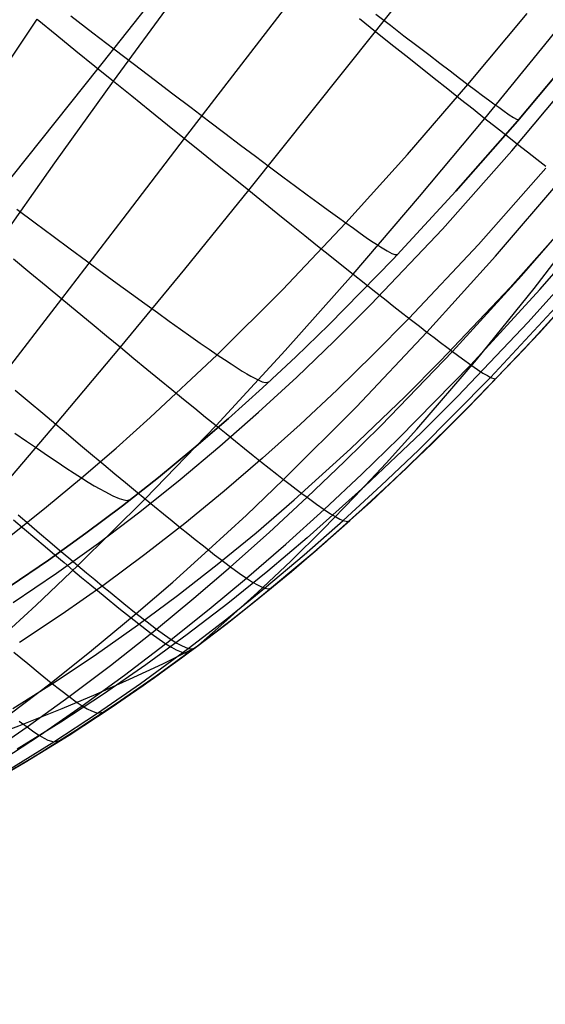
# Model space of a CAD drawing. Header units: millimetres. Extents: x -58 to 58, y -58 to 57.
# Tile 23 of 102: x -43 to -33, y 5 to 24. Entities that reach past the tile are written whole.
import ezdxf

# ---------------------------------------------------------------- set-up
doc = ezdxf.new("R2010")
doc.units = ezdxf.units.MM
doc.header["$MEASUREMENT"] = 0
doc.layers.add('Predefinito', color=5, linetype='Continuous')

msp = doc.modelspace()

# ---------------------------------------------------------------- linework, layer by layer
at = {"layer": 'Predefinito', "extrusion": (3.47394e-06, 6.55532e-06, 1)}
msp.add_lwpolyline([(-40.058, 12.07), (-39.511, 12.544), (-38.868, 13.127), (-38.236, 13.724), (-37.616, 14.335), (-37.008, 14.96), (-36.412, 15.597), (-35.826, 16.246), (-34.685, 17.574), (-33.583, 18.938), (-32.512, 20.332), (-31.468, 21.749), (-30.451, 23.189), (-29.462, 24.65), (-28.506, 26.136), (-27.59, 27.651), (-26.719, 29.196), (-25.898, 30.771), (-25.508, 31.571), (-25.133, 32.379), (-24.772, 33.195), (-24.427, 34.019), (-24.097, 34.85), (-23.784, 35.689), (-23.488, 36.534), (-23.21, 37.386), (-22.948, 38.244), (-22.704, 39.109), (-22.478, 39.979), (-22.27, 40.855), (-22.08, 41.736), (-21.908, 42.622), (-21.754, 43.512), (-21.618, 44.405), (-21.5, 45.301), (-21.4, 46.2), (-21.317, 47.1), (-21.251, 48.002), (-21.202, 48.906), (-21.17, 49.812), (-21.154, 50.72), (-21.155, 51.629), (-21.201, 53.448)], dxfattribs=at)
at = {"layer": 'Predefinito'}
for points in [[(-43.595, 13.247), (-42.864, 13.743), (-42.148, 14.256), (-41.447, 14.783), (-40.76, 15.325), (-40.086, 15.882), (-39.424, 16.452), (-38.774, 17.036), (-38.135, 17.632), (-37.507, 18.241), (-36.276, 19.495), (-35.078, 20.793), (-33.904, 22.133), (-32.75, 23.51)], [(-32.75, 23.51), (-33.904, 22.133), (-35.078, 20.793), (-36.276, 19.495), (-37.507, 18.241), (-38.135, 17.632), (-38.774, 17.036), (-39.424, 16.452), (-40.086, 15.882), (-40.76, 15.325), (-41.447, 14.783), (-42.148, 14.256), (-42.864, 13.743), (-43.595, 13.247)], [(-32.75, 23.51), (-33.904, 22.133), (-35.078, 20.793), (-36.276, 19.495), (-37.507, 18.241), (-38.135, 17.632), (-38.774, 17.036), (-39.424, 16.452), (-40.086, 15.882), (-40.76, 15.325), (-41.447, 14.783), (-42.148, 14.256), (-42.864, 13.743), (-43.595, 13.247)], [(-33.359, 21.233), (-34.649, 19.777), (-35.977, 18.363), (-36.658, 17.674), (-37.351, 16.999), (-38.056, 16.337), (-38.776, 15.691), (-39.509, 15.06), (-40.258, 14.446), (-41.022, 13.849), (-41.803, 13.27), (-42.601, 12.71), (-43.417, 12.17)], [(-43.544, 10.909), (-42.737, 11.418), (-41.944, 11.948), (-41.163, 12.498), (-40.396, 13.069), (-39.641, 13.659), (-38.898, 14.267), (-38.167, 14.894), (-37.092, 15.868), (-36.047, 16.872), (-35.368, 17.556), (-34.046, 18.954), (-32.769, 20.387)], [(-44.145, 9.395), (-43.346, 9.86), (-42.565, 10.341), (-41.801, 10.837), (-41.054, 11.348), (-40.324, 11.874), (-39.609, 12.412), (-38.909, 12.964), (-38.223, 13.528), (-37.552, 14.104), (-36.893, 14.691), (-36.248, 15.288), (-34.991, 16.513), (-33.776, 17.774), (-32.597, 19.067)]]:
    msp.add_lwpolyline(points, dxfattribs=at)
at = {"layer": 'Predefinito', "extrusion": (0.654919, 0.755699, 0)}
msp.add_lwpolyline([(39.115, 320), (39.137, 320), (39.16, 319.999), (39.182, 319.998), (39.205, 319.996), (39.228, 319.994), (39.251, 319.991), (39.274, 319.987), (39.297, 319.983), (39.32, 319.979), (39.344, 319.974), (39.367, 319.968), (39.39, 319.961), (39.414, 319.954), (39.437, 319.947), (39.46, 319.939), (39.483, 319.93), (39.506, 319.92), (39.529, 319.91), (39.552, 319.9), (39.574, 319.888), (39.597, 319.876), (39.619, 319.864), (39.641, 319.851), (39.662, 319.837), (39.684, 319.823), (39.705, 319.808), (39.725, 319.792), (39.745, 319.776), (39.765, 319.76), (39.785, 319.743), (39.804, 319.725), (39.822, 319.707), (39.84, 319.689), (39.858, 319.67), (39.875, 319.65), (39.892, 319.63), (39.908, 319.61), (39.923, 319.589), (39.938, 319.568), (39.952, 319.547), (39.966, 319.526), (39.979, 319.504), (39.992, 319.482), (40.003, 319.459), (40.015, 319.437), (40.025, 319.414), (40.036, 319.391), (40.045, 319.368), (40.054, 319.345), (40.062, 319.322), (40.07, 319.298), (40.077, 319.275), (40.083, 319.252), (40.089, 319.229), (40.094, 319.205), (40.098, 319.182), (40.102, 319.159), (40.106, 319.136), (40.109, 319.113), (40.111, 319.09), (40.113, 319.067), (40.114, 319.045), (40.115, 319.022), (40.115, 319)], dxfattribs=at)
at = {"layer": 'Predefinito', "extrusion": (0.676151, 0.736763, 0)}
msp.add_lwpolyline([(38.9, 320), (38.922, 320), (38.944, 319.999), (38.967, 319.998), (38.99, 319.996), (39.012, 319.994), (39.035, 319.991), (39.058, 319.987), (39.082, 319.983), (39.105, 319.979), (39.128, 319.974), (39.152, 319.968), (39.175, 319.961), (39.198, 319.954), (39.221, 319.947), (39.245, 319.939), (39.268, 319.93), (39.291, 319.92), (39.314, 319.91), (39.336, 319.9), (39.359, 319.888), (39.381, 319.876), (39.403, 319.864), (39.425, 319.851), (39.447, 319.837), (39.468, 319.823), (39.489, 319.808), (39.51, 319.792), (39.53, 319.776), (39.55, 319.76), (39.569, 319.743), (39.588, 319.725), (39.607, 319.707), (39.625, 319.689), (39.642, 319.67), (39.659, 319.65), (39.676, 319.63), (39.692, 319.61), (39.707, 319.589), (39.722, 319.568), (39.737, 319.547), (39.75, 319.526), (39.764, 319.504), (39.776, 319.482), (39.788, 319.459), (39.799, 319.437), (39.81, 319.414), (39.82, 319.391), (39.829, 319.368), (39.838, 319.345), (39.846, 319.322), (39.854, 319.298), (39.861, 319.275), (39.867, 319.252), (39.873, 319.229), (39.878, 319.205), (39.883, 319.182), (39.887, 319.159), (39.89, 319.136), (39.893, 319.113), (39.896, 319.09), (39.897, 319.067), (39.899, 319.045), (39.899, 319.022), (39.9, 319)], dxfattribs=at)
at = {"layer": 'Predefinito', "extrusion": (0.667795, 0.744345, 0)}
msp.add_lwpolyline([(37.996, 320), (37.974, 320), (37.951, 319.999), (37.929, 319.998), (37.906, 319.996), (37.883, 319.994), (37.86, 319.991), (37.837, 319.987), (37.814, 319.983), (37.791, 319.979), (37.767, 319.974), (37.744, 319.968), (37.721, 319.961), (37.697, 319.954), (37.674, 319.947), (37.651, 319.939), (37.628, 319.93), (37.605, 319.92), (37.582, 319.91), (37.559, 319.9), (37.536, 319.888), (37.514, 319.876), (37.492, 319.864), (37.47, 319.851), (37.449, 319.837), (37.427, 319.823), (37.406, 319.808), (37.386, 319.792), (37.365, 319.776), (37.346, 319.76), (37.326, 319.743), (37.307, 319.725), (37.289, 319.707), (37.271, 319.689), (37.253, 319.67), (37.236, 319.65), (37.219, 319.63), (37.203, 319.61), (37.188, 319.589), (37.173, 319.568), (37.159, 319.547), (37.145, 319.526), (37.132, 319.504), (37.119, 319.482), (37.107, 319.459), (37.096, 319.437), (37.085, 319.414), (37.075, 319.391), (37.066, 319.368), (37.057, 319.345), (37.049, 319.322), (37.041, 319.298), (37.034, 319.275), (37.028, 319.252), (37.022, 319.229), (37.017, 319.205), (37.012, 319.182), (37.008, 319.159), (37.005, 319.136), (37.002, 319.113), (37, 319.09), (36.998, 319.067), (36.997, 319.045), (36.996, 319.022), (36.996, 319)], dxfattribs=at)
at = {"layer": 'Predefinito', "extrusion": (0.700761, 0.713396, 0)}
msp.add_lwpolyline([(38.533, 320), (38.555, 320), (38.578, 319.999), (38.6, 319.998), (38.623, 319.996), (38.646, 319.994), (38.669, 319.991), (38.692, 319.987), (38.715, 319.983), (38.738, 319.979), (38.762, 319.974), (38.785, 319.968), (38.808, 319.961), (38.832, 319.954), (38.855, 319.947), (38.878, 319.939), (38.901, 319.93), (38.924, 319.92), (38.947, 319.91), (38.97, 319.9), (38.992, 319.888), (39.015, 319.876), (39.037, 319.864), (39.059, 319.851), (39.08, 319.837), (39.102, 319.823), (39.123, 319.808), (39.143, 319.792), (39.163, 319.776), (39.183, 319.76), (39.203, 319.743), (39.222, 319.725), (39.24, 319.707), (39.258, 319.689), (39.276, 319.67), (39.293, 319.65), (39.31, 319.63), (39.326, 319.61), (39.341, 319.589), (39.356, 319.568), (39.37, 319.547), (39.384, 319.526), (39.397, 319.504), (39.41, 319.482), (39.421, 319.459), (39.433, 319.437), (39.443, 319.414), (39.454, 319.391), (39.463, 319.368), (39.472, 319.345), (39.48, 319.322), (39.488, 319.298), (39.495, 319.275), (39.501, 319.252), (39.507, 319.229), (39.512, 319.205), (39.517, 319.182), (39.521, 319.159), (39.524, 319.136), (39.527, 319.113), (39.529, 319.09), (39.531, 319.067), (39.532, 319.045), (39.533, 319.022), (39.533, 319)], dxfattribs=at)
at = {"layer": 'Predefinito', "extrusion": (0.678427, 0.734667, 0)}
msp.add_lwpolyline([(37.871, 320), (37.849, 320), (37.826, 319.999), (37.804, 319.998), (37.781, 319.996), (37.758, 319.994), (37.735, 319.991), (37.712, 319.987), (37.689, 319.983), (37.666, 319.979), (37.642, 319.974), (37.619, 319.968), (37.596, 319.961), (37.573, 319.954), (37.549, 319.947), (37.526, 319.939), (37.503, 319.93), (37.48, 319.92), (37.457, 319.91), (37.434, 319.9), (37.412, 319.888), (37.389, 319.876), (37.367, 319.864), (37.345, 319.851), (37.324, 319.837), (37.303, 319.823), (37.282, 319.808), (37.261, 319.792), (37.241, 319.776), (37.221, 319.76), (37.201, 319.743), (37.182, 319.725), (37.164, 319.707), (37.146, 319.689), (37.128, 319.67), (37.111, 319.65), (37.095, 319.63), (37.079, 319.61), (37.063, 319.589), (37.048, 319.568), (37.034, 319.547), (37.02, 319.526), (37.007, 319.504), (36.995, 319.482), (36.983, 319.459), (36.971, 319.437), (36.961, 319.414), (36.951, 319.391), (36.941, 319.368), (36.932, 319.345), (36.924, 319.322), (36.917, 319.298), (36.91, 319.275), (36.903, 319.252), (36.897, 319.229), (36.892, 319.205), (36.888, 319.182), (36.884, 319.159), (36.88, 319.136), (36.877, 319.113), (36.875, 319.09), (36.873, 319.067), (36.872, 319.045), (36.871, 319.022), (36.871, 319)], dxfattribs=at)
at = {"layer": 'Predefinito', "extrusion": (0.728262, 0.685299, 0)}
msp.add_lwpolyline([(37.974, 320), (37.996, 320), (38.019, 319.999), (38.041, 319.998), (38.064, 319.996), (38.087, 319.994), (38.11, 319.991), (38.133, 319.987), (38.156, 319.983), (38.179, 319.979), (38.203, 319.974), (38.226, 319.968), (38.249, 319.961), (38.273, 319.954), (38.296, 319.947), (38.319, 319.939), (38.342, 319.93), (38.365, 319.92), (38.388, 319.91), (38.411, 319.9), (38.434, 319.888), (38.456, 319.876), (38.478, 319.864), (38.5, 319.851), (38.521, 319.837), (38.543, 319.823), (38.564, 319.808), (38.584, 319.792), (38.605, 319.776), (38.624, 319.76), (38.644, 319.743), (38.663, 319.725), (38.681, 319.707), (38.699, 319.689), (38.717, 319.67), (38.734, 319.65), (38.751, 319.63), (38.767, 319.61), (38.782, 319.589), (38.797, 319.568), (38.811, 319.547), (38.825, 319.526), (38.838, 319.504), (38.851, 319.482), (38.863, 319.459), (38.874, 319.437), (38.885, 319.414), (38.895, 319.391), (38.904, 319.368), (38.913, 319.345), (38.921, 319.322), (38.929, 319.298), (38.936, 319.275), (38.942, 319.252), (38.948, 319.229), (38.953, 319.205), (38.958, 319.182), (38.962, 319.159), (38.965, 319.136), (38.968, 319.113), (38.97, 319.09), (38.972, 319.067), (38.973, 319.045), (38.974, 319.022), (38.974, 319)], dxfattribs=at)
at = {"layer": 'Predefinito', "extrusion": (0.701925, 0.712251, 0)}
msp.add_lwpolyline([(37.513, 320), (37.491, 320), (37.468, 319.999), (37.446, 319.998), (37.423, 319.996), (37.4, 319.994), (37.377, 319.991), (37.354, 319.987), (37.331, 319.983), (37.308, 319.979), (37.284, 319.974), (37.261, 319.968), (37.238, 319.961), (37.214, 319.954), (37.191, 319.947), (37.168, 319.939), (37.145, 319.93), (37.122, 319.92), (37.099, 319.91), (37.076, 319.9), (37.053, 319.888), (37.031, 319.876), (37.009, 319.864), (36.987, 319.851), (36.966, 319.837), (36.944, 319.823), (36.923, 319.808), (36.903, 319.792), (36.882, 319.776), (36.863, 319.76), (36.843, 319.743), (36.824, 319.725), (36.806, 319.707), (36.788, 319.689), (36.77, 319.67), (36.753, 319.65), (36.736, 319.63), (36.72, 319.61), (36.705, 319.589), (36.69, 319.568), (36.676, 319.547), (36.662, 319.526), (36.649, 319.504), (36.636, 319.482), (36.624, 319.459), (36.613, 319.437), (36.603, 319.414), (36.592, 319.391), (36.583, 319.368), (36.574, 319.345), (36.566, 319.322), (36.558, 319.298), (36.551, 319.275), (36.545, 319.252), (36.539, 319.229), (36.534, 319.205), (36.529, 319.182), (36.525, 319.159), (36.522, 319.136), (36.519, 319.113), (36.517, 319.09), (36.515, 319.067), (36.514, 319.045), (36.513, 319.022), (36.513, 319)], dxfattribs=at)
at = {"layer": 'Predefinito', "extrusion": (1, 0, 0)}
for points in [[(16.513, 319), (16.513, 60)], [(11.874, 319), (11.874, 60)]]:
    msp.add_lwpolyline(points, dxfattribs=at)
at = {"layer": 'Predefinito', "extrusion": (0.757984, 0.652273, 0)}
msp.add_lwpolyline([(37.183, 320), (37.205, 320), (37.228, 319.999), (37.25, 319.998), (37.273, 319.996), (37.296, 319.994), (37.319, 319.991), (37.342, 319.987), (37.365, 319.983), (37.388, 319.979), (37.411, 319.974), (37.435, 319.968), (37.458, 319.961), (37.481, 319.954), (37.505, 319.947), (37.528, 319.939), (37.551, 319.93), (37.574, 319.92), (37.597, 319.91), (37.62, 319.9), (37.642, 319.888), (37.665, 319.876), (37.687, 319.864), (37.709, 319.851), (37.73, 319.837), (37.751, 319.823), (37.772, 319.808), (37.793, 319.792), (37.813, 319.776), (37.833, 319.76), (37.853, 319.743), (37.872, 319.725), (37.89, 319.707), (37.908, 319.689), (37.926, 319.67), (37.943, 319.65), (37.959, 319.63), (37.975, 319.61), (37.991, 319.589), (38.006, 319.568), (38.02, 319.547), (38.034, 319.526), (38.047, 319.504), (38.059, 319.482), (38.071, 319.459), (38.083, 319.437), (38.093, 319.414), (38.103, 319.391), (38.113, 319.368), (38.122, 319.345), (38.13, 319.322), (38.137, 319.298), (38.144, 319.275), (38.151, 319.252), (38.157, 319.229), (38.162, 319.205), (38.166, 319.182), (38.17, 319.159), (38.174, 319.136), (38.177, 319.113), (38.179, 319.09), (38.181, 319.067), (38.182, 319.045), (38.183, 319.022), (38.183, 319)], dxfattribs=at)
at = {"layer": 'Predefinito', "extrusion": (0.728057, 0.685517, 0)}
msp.add_lwpolyline([(36.979, 320), (36.957, 320), (36.934, 319.999), (36.912, 319.998), (36.889, 319.996), (36.866, 319.994), (36.843, 319.991), (36.82, 319.987), (36.797, 319.983), (36.774, 319.979), (36.751, 319.974), (36.727, 319.968), (36.704, 319.961), (36.681, 319.954), (36.657, 319.947), (36.634, 319.939), (36.611, 319.93), (36.588, 319.92), (36.565, 319.91), (36.542, 319.9), (36.52, 319.888), (36.497, 319.876), (36.475, 319.864), (36.453, 319.851), (36.432, 319.837), (36.411, 319.823), (36.39, 319.808), (36.369, 319.792), (36.349, 319.776), (36.329, 319.76), (36.309, 319.743), (36.29, 319.725), (36.272, 319.707), (36.254, 319.689), (36.236, 319.67), (36.219, 319.65), (36.203, 319.63), (36.187, 319.61), (36.171, 319.589), (36.156, 319.568), (36.142, 319.547), (36.128, 319.526), (36.115, 319.504), (36.103, 319.482), (36.091, 319.459), (36.079, 319.437), (36.069, 319.414), (36.059, 319.391), (36.049, 319.368), (36.04, 319.345), (36.032, 319.322), (36.025, 319.298), (36.018, 319.275), (36.011, 319.252), (36.006, 319.229), (36, 319.205), (35.996, 319.182), (35.992, 319.159), (35.988, 319.136), (35.985, 319.113), (35.983, 319.09), (35.981, 319.067), (35.98, 319.045), (35.979, 319.022), (35.979, 319)], dxfattribs=at)
at = {"layer": 'Predefinito', "extrusion": (0.731484, 0.681859, 0)}
msp.add_lwpolyline([(36.898, 320), (36.876, 320), (36.854, 319.999), (36.831, 319.998), (36.808, 319.996), (36.785, 319.994), (36.762, 319.991), (36.739, 319.987), (36.716, 319.983), (36.693, 319.979), (36.67, 319.974), (36.646, 319.968), (36.623, 319.961), (36.6, 319.954), (36.576, 319.947), (36.553, 319.939), (36.53, 319.93), (36.507, 319.92), (36.484, 319.91), (36.461, 319.9), (36.439, 319.888), (36.417, 319.876), (36.394, 319.864), (36.373, 319.851), (36.351, 319.837), (36.33, 319.823), (36.309, 319.808), (36.288, 319.792), (36.268, 319.776), (36.248, 319.76), (36.229, 319.743), (36.21, 319.725), (36.191, 319.707), (36.173, 319.689), (36.155, 319.67), (36.138, 319.65), (36.122, 319.63), (36.106, 319.61), (36.09, 319.589), (36.076, 319.568), (36.061, 319.547), (36.047, 319.526), (36.034, 319.504), (36.022, 319.482), (36.01, 319.459), (35.999, 319.437), (35.988, 319.414), (35.978, 319.391), (35.968, 319.368), (35.96, 319.345), (35.951, 319.322), (35.944, 319.298), (35.937, 319.275), (35.93, 319.252), (35.925, 319.229), (35.919, 319.205), (35.915, 319.182), (35.911, 319.159), (35.907, 319.136), (35.905, 319.113), (35.902, 319.09), (35.9, 319.067), (35.899, 319.045), (35.898, 319.022), (35.898, 319)], dxfattribs=at)
at = {"layer": 'Predefinito', "extrusion": (0.734942, 0.67813, 0)}
msp.add_lwpolyline([(36.814, 320), (36.792, 320), (36.769, 319.999), (36.747, 319.998), (36.724, 319.996), (36.701, 319.994), (36.678, 319.991), (36.655, 319.987), (36.632, 319.983), (36.609, 319.979), (36.585, 319.974), (36.562, 319.968), (36.539, 319.961), (36.515, 319.954), (36.492, 319.947), (36.469, 319.939), (36.446, 319.93), (36.423, 319.92), (36.4, 319.91), (36.377, 319.9), (36.355, 319.888), (36.332, 319.876), (36.31, 319.864), (36.288, 319.851), (36.267, 319.837), (36.245, 319.823), (36.224, 319.808), (36.204, 319.792), (36.184, 319.776), (36.164, 319.76), (36.144, 319.743), (36.125, 319.725), (36.107, 319.707), (36.089, 319.689), (36.071, 319.67), (36.054, 319.65), (36.038, 319.63), (36.022, 319.61), (36.006, 319.589), (35.991, 319.568), (35.977, 319.547), (35.963, 319.526), (35.95, 319.504), (35.938, 319.482), (35.926, 319.459), (35.914, 319.437), (35.904, 319.414), (35.894, 319.391), (35.884, 319.368), (35.875, 319.345), (35.867, 319.322), (35.86, 319.298), (35.853, 319.275), (35.846, 319.252), (35.84, 319.229), (35.835, 319.205), (35.831, 319.182), (35.827, 319.159), (35.823, 319.136), (35.82, 319.113), (35.818, 319.09), (35.816, 319.067), (35.815, 319.045), (35.814, 319.022), (35.814, 319)], dxfattribs=at)
at = {"layer": 'Predefinito', "extrusion": (0.741936, 0.670471, 0)}
msp.add_lwpolyline([(36.635, 320), (36.613, 320), (36.591, 319.999), (36.568, 319.998), (36.546, 319.996), (36.523, 319.994), (36.5, 319.991), (36.477, 319.987), (36.453, 319.983), (36.43, 319.979), (36.407, 319.974), (36.384, 319.968), (36.36, 319.961), (36.337, 319.954), (36.314, 319.947), (36.29, 319.939), (36.267, 319.93), (36.244, 319.92), (36.221, 319.91), (36.199, 319.9), (36.176, 319.888), (36.154, 319.876), (36.132, 319.864), (36.11, 319.851), (36.088, 319.837), (36.067, 319.823), (36.046, 319.808), (36.025, 319.792), (36.005, 319.776), (35.985, 319.76), (35.966, 319.743), (35.947, 319.725), (35.928, 319.707), (35.91, 319.689), (35.893, 319.67), (35.876, 319.65), (35.859, 319.63), (35.843, 319.61), (35.828, 319.589), (35.813, 319.568), (35.798, 319.547), (35.785, 319.526), (35.772, 319.504), (35.759, 319.482), (35.747, 319.459), (35.736, 319.437), (35.725, 319.414), (35.715, 319.391), (35.706, 319.368), (35.697, 319.345), (35.689, 319.322), (35.681, 319.298), (35.674, 319.275), (35.668, 319.252), (35.662, 319.229), (35.657, 319.205), (35.652, 319.182), (35.648, 319.159), (35.645, 319.136), (35.642, 319.113), (35.639, 319.09), (35.638, 319.067), (35.636, 319.045), (35.636, 319.022), (35.635, 319)], dxfattribs=at)
at = {"layer": 'Predefinito', "extrusion": (0.789093, 0.614274, 0)}
msp.add_lwpolyline([(36.125, 320), (36.147, 320), (36.169, 319.999), (36.192, 319.998), (36.214, 319.996), (36.237, 319.994), (36.26, 319.991), (36.283, 319.987), (36.307, 319.983), (36.33, 319.979), (36.353, 319.974), (36.376, 319.968), (36.4, 319.961), (36.423, 319.954), (36.446, 319.947), (36.47, 319.939), (36.493, 319.93), (36.516, 319.92), (36.539, 319.91), (36.561, 319.9), (36.584, 319.888), (36.606, 319.876), (36.628, 319.864), (36.65, 319.851), (36.672, 319.837), (36.693, 319.823), (36.714, 319.808), (36.735, 319.792), (36.755, 319.776), (36.775, 319.76), (36.794, 319.743), (36.813, 319.725), (36.832, 319.707), (36.85, 319.689), (36.867, 319.67), (36.884, 319.65), (36.901, 319.63), (36.917, 319.61), (36.932, 319.589), (36.947, 319.568), (36.962, 319.547), (36.975, 319.526), (36.988, 319.504), (37.001, 319.482), (37.013, 319.459), (37.024, 319.437), (37.035, 319.414), (37.045, 319.391), (37.054, 319.368), (37.063, 319.345), (37.071, 319.322), (37.079, 319.298), (37.086, 319.275), (37.092, 319.252), (37.098, 319.229), (37.103, 319.205), (37.108, 319.182), (37.112, 319.159), (37.115, 319.136), (37.118, 319.113), (37.12, 319.09), (37.122, 319.067), (37.124, 319.045), (37.124, 319.022), (37.125, 319)], dxfattribs=at)
at = {"layer": 'Predefinito', "extrusion": (0.756176, 0.654369, 0)}
msp.add_lwpolyline([(36.237, 320), (36.215, 320), (36.192, 319.999), (36.17, 319.998), (36.147, 319.996), (36.124, 319.994), (36.101, 319.991), (36.078, 319.987), (36.055, 319.983), (36.032, 319.979), (36.009, 319.974), (35.985, 319.968), (35.962, 319.961), (35.939, 319.954), (35.915, 319.947), (35.892, 319.939), (35.869, 319.93), (35.846, 319.92), (35.823, 319.91), (35.8, 319.9), (35.778, 319.888), (35.755, 319.876), (35.733, 319.864), (35.711, 319.851), (35.69, 319.837), (35.669, 319.823), (35.648, 319.808), (35.627, 319.792), (35.607, 319.776), (35.587, 319.76), (35.567, 319.743), (35.548, 319.725), (35.53, 319.707), (35.512, 319.689), (35.494, 319.67), (35.477, 319.65), (35.461, 319.63), (35.445, 319.61), (35.429, 319.589), (35.414, 319.568), (35.4, 319.547), (35.386, 319.526), (35.373, 319.504), (35.361, 319.482), (35.349, 319.459), (35.337, 319.437), (35.327, 319.414), (35.317, 319.391), (35.307, 319.368), (35.298, 319.345), (35.29, 319.322), (35.283, 319.298), (35.276, 319.275), (35.269, 319.252), (35.263, 319.229), (35.258, 319.205), (35.254, 319.182), (35.25, 319.159), (35.246, 319.136), (35.243, 319.113), (35.241, 319.09), (35.239, 319.067), (35.238, 319.045), (35.237, 319.022), (35.237, 319)], dxfattribs=at)
at = {"layer": 'Predefinito', "extrusion": (0.820626, 0.571465, 0)}
msp.add_lwpolyline([(34.774, 320), (34.796, 320), (34.818, 319.999), (34.841, 319.998), (34.863, 319.996), (34.886, 319.994), (34.909, 319.991), (34.932, 319.987), (34.955, 319.983), (34.979, 319.979), (35.002, 319.974), (35.025, 319.968), (35.049, 319.961), (35.072, 319.954), (35.095, 319.947), (35.118, 319.939), (35.142, 319.93), (35.165, 319.92), (35.188, 319.91), (35.21, 319.9), (35.233, 319.888), (35.255, 319.876), (35.277, 319.864), (35.299, 319.851), (35.321, 319.837), (35.342, 319.823), (35.363, 319.808), (35.384, 319.792), (35.404, 319.776), (35.424, 319.76), (35.443, 319.743), (35.462, 319.725), (35.481, 319.707), (35.499, 319.689), (35.516, 319.67), (35.533, 319.65), (35.55, 319.63), (35.566, 319.61), (35.581, 319.589), (35.596, 319.568), (35.611, 319.547), (35.624, 319.526), (35.637, 319.504), (35.65, 319.482), (35.662, 319.459), (35.673, 319.437), (35.684, 319.414), (35.694, 319.391), (35.703, 319.368), (35.712, 319.345), (35.72, 319.322), (35.728, 319.298), (35.735, 319.275), (35.741, 319.252), (35.747, 319.229), (35.752, 319.205), (35.757, 319.182), (35.761, 319.159), (35.764, 319.136), (35.767, 319.113), (35.769, 319.09), (35.771, 319.067), (35.773, 319.045), (35.773, 319.022), (35.774, 319)], dxfattribs=at)
at = {"layer": 'Predefinito', "extrusion": (0.785319, 0.619092, 0)}
msp.add_lwpolyline([(35.267, 320), (35.244, 320), (35.222, 319.999), (35.199, 319.998), (35.177, 319.996), (35.154, 319.994), (35.131, 319.991), (35.108, 319.987), (35.085, 319.983), (35.061, 319.979), (35.038, 319.974), (35.015, 319.968), (34.991, 319.961), (34.968, 319.954), (34.945, 319.947), (34.922, 319.939), (34.898, 319.93), (34.875, 319.92), (34.853, 319.91), (34.83, 319.9), (34.807, 319.888), (34.785, 319.876), (34.763, 319.864), (34.741, 319.851), (34.719, 319.837), (34.698, 319.823), (34.677, 319.808), (34.657, 319.792), (34.636, 319.776), (34.616, 319.76), (34.597, 319.743), (34.578, 319.725), (34.559, 319.707), (34.541, 319.689), (34.524, 319.67), (34.507, 319.65), (34.49, 319.63), (34.474, 319.61), (34.459, 319.589), (34.444, 319.568), (34.43, 319.547), (34.416, 319.526), (34.403, 319.504), (34.39, 319.482), (34.378, 319.459), (34.367, 319.437), (34.356, 319.414), (34.346, 319.391), (34.337, 319.368), (34.328, 319.345), (34.32, 319.322), (34.312, 319.298), (34.305, 319.275), (34.299, 319.252), (34.293, 319.229), (34.288, 319.205), (34.283, 319.182), (34.279, 319.159), (34.276, 319.136), (34.273, 319.113), (34.271, 319.09), (34.269, 319.067), (34.268, 319.045), (34.267, 319.022), (34.267, 319)], dxfattribs=at)
at = {"layer": 'Predefinito', "extrusion": (0.80002, 0.599974, 0)}
msp.add_lwpolyline([(34.691, 320), (34.668, 320), (34.646, 319.999), (34.623, 319.998), (34.601, 319.996), (34.578, 319.994), (34.555, 319.991), (34.532, 319.987), (34.509, 319.983), (34.485, 319.979), (34.462, 319.974), (34.439, 319.968), (34.415, 319.961), (34.392, 319.954), (34.369, 319.947), (34.346, 319.939), (34.322, 319.93), (34.299, 319.92), (34.277, 319.91), (34.254, 319.9), (34.231, 319.888), (34.209, 319.876), (34.187, 319.864), (34.165, 319.851), (34.143, 319.837), (34.122, 319.823), (34.101, 319.808), (34.081, 319.792), (34.06, 319.776), (34.04, 319.76), (34.021, 319.743), (34.002, 319.725), (33.983, 319.707), (33.965, 319.689), (33.948, 319.67), (33.931, 319.65), (33.914, 319.63), (33.898, 319.61), (33.883, 319.589), (33.868, 319.568), (33.854, 319.547), (33.84, 319.526), (33.827, 319.504), (33.814, 319.482), (33.802, 319.459), (33.791, 319.437), (33.78, 319.414), (33.77, 319.391), (33.761, 319.368), (33.752, 319.345), (33.744, 319.322), (33.736, 319.298), (33.729, 319.275), (33.723, 319.252), (33.717, 319.229), (33.712, 319.205), (33.707, 319.182), (33.703, 319.159), (33.7, 319.136), (33.697, 319.113), (33.695, 319.09), (33.693, 319.067), (33.692, 319.045), (33.691, 319.022), (33.691, 319)], dxfattribs=at)
at = {"layer": 'Predefinito', "extrusion": (0.807367, 0.59005, 0)}
msp.add_lwpolyline([(34.379, 320), (34.357, 320), (34.334, 319.999), (34.312, 319.998), (34.289, 319.996), (34.266, 319.994), (34.243, 319.991), (34.22, 319.987), (34.197, 319.983), (34.174, 319.979), (34.15, 319.974), (34.127, 319.968), (34.104, 319.961), (34.08, 319.954), (34.057, 319.947), (34.034, 319.939), (34.011, 319.93), (33.988, 319.92), (33.965, 319.91), (33.942, 319.9), (33.92, 319.888), (33.897, 319.876), (33.875, 319.864), (33.853, 319.851), (33.832, 319.837), (33.81, 319.823), (33.79, 319.808), (33.769, 319.792), (33.749, 319.776), (33.729, 319.76), (33.709, 319.743), (33.69, 319.725), (33.672, 319.707), (33.654, 319.689), (33.636, 319.67), (33.619, 319.65), (33.603, 319.63), (33.587, 319.61), (33.571, 319.589), (33.556, 319.568), (33.542, 319.547), (33.528, 319.526), (33.515, 319.504), (33.503, 319.482), (33.491, 319.459), (33.479, 319.437), (33.469, 319.414), (33.459, 319.391), (33.449, 319.368), (33.44, 319.345), (33.432, 319.322), (33.425, 319.298), (33.418, 319.275), (33.411, 319.252), (33.405, 319.229), (33.4, 319.205), (33.396, 319.182), (33.392, 319.159), (33.388, 319.136), (33.385, 319.113), (33.383, 319.09), (33.381, 319.067), (33.38, 319.045), (33.379, 319.022), (33.379, 319)], dxfattribs=at)
at = {"layer": 'Predefinito', "extrusion": (0.814701, 0.579881, 0)}
msp.add_lwpolyline([(34.051, 320), (34.029, 320), (34.007, 319.999), (33.984, 319.998), (33.961, 319.996), (33.938, 319.994), (33.915, 319.991), (33.892, 319.987), (33.869, 319.983), (33.846, 319.979), (33.823, 319.974), (33.799, 319.968), (33.776, 319.961), (33.753, 319.954), (33.729, 319.947), (33.706, 319.939), (33.683, 319.93), (33.66, 319.92), (33.637, 319.91), (33.614, 319.9), (33.592, 319.888), (33.57, 319.876), (33.547, 319.864), (33.526, 319.851), (33.504, 319.837), (33.483, 319.823), (33.462, 319.808), (33.441, 319.792), (33.421, 319.776), (33.401, 319.76), (33.382, 319.743), (33.363, 319.725), (33.344, 319.707), (33.326, 319.689), (33.308, 319.67), (33.291, 319.65), (33.275, 319.63), (33.259, 319.61), (33.243, 319.589), (33.228, 319.568), (33.214, 319.547), (33.2, 319.526), (33.187, 319.504), (33.175, 319.482), (33.163, 319.459), (33.152, 319.437), (33.141, 319.414), (33.131, 319.391), (33.121, 319.368), (33.113, 319.345), (33.104, 319.322), (33.097, 319.298), (33.09, 319.275), (33.083, 319.252), (33.078, 319.229), (33.072, 319.205), (33.068, 319.182), (33.064, 319.159), (33.06, 319.136), (33.058, 319.113), (33.055, 319.09), (33.053, 319.067), (33.052, 319.045), (33.051, 319.022), (33.051, 319)], dxfattribs=at)
at = {"layer": 'Predefinito', "extrusion": (-1.80615e-05, -7.77097e-06, 1)}
msp.add_lwpolyline([(-56.942, 7.981), (-56.001, 8.023), (-55.062, 8.081), (-54.128, 8.158), (-53.197, 8.252), (-52.271, 8.365), (-51.35, 8.497), (-50.436, 8.649), (-49.53, 8.82), (-48.631, 9.011), (-47.74, 9.221), (-46.859, 9.452), (-45.986, 9.703), (-45.124, 9.975), (-44.271, 10.266), (-43.43, 10.577), (-42.601, 10.907), (-41.953, 11.181), (-41.313, 11.467), (-40.681, 11.763), (-40.057, 12.071)], dxfattribs=at)
at = {"layer": 'Predefinito', "extrusion": (0.843413, 0.537266, 0)}
msp.add_lwpolyline([(32.59, 320), (32.568, 320), (32.546, 319.999), (32.523, 319.998), (32.5, 319.996), (32.477, 319.994), (32.454, 319.991), (32.431, 319.987), (32.408, 319.983), (32.385, 319.979), (32.362, 319.974), (32.338, 319.968), (32.315, 319.961), (32.292, 319.954), (32.268, 319.947), (32.245, 319.939), (32.222, 319.93), (32.199, 319.92), (32.176, 319.91), (32.153, 319.9), (32.131, 319.888), (32.109, 319.876), (32.086, 319.864), (32.065, 319.851), (32.043, 319.837), (32.022, 319.823), (32.001, 319.808), (31.98, 319.792), (31.96, 319.776), (31.94, 319.76), (31.921, 319.743), (31.902, 319.725), (31.883, 319.707), (31.865, 319.689), (31.847, 319.67), (31.83, 319.65), (31.814, 319.63), (31.798, 319.61), (31.782, 319.589), (31.767, 319.568), (31.753, 319.547), (31.739, 319.526), (31.726, 319.504), (31.714, 319.482), (31.702, 319.459), (31.691, 319.437), (31.68, 319.414), (31.67, 319.391), (31.66, 319.368), (31.652, 319.345), (31.643, 319.322), (31.636, 319.298), (31.629, 319.275), (31.622, 319.252), (31.617, 319.229), (31.611, 319.205), (31.607, 319.182), (31.603, 319.159), (31.599, 319.136), (31.597, 319.113), (31.594, 319.09), (31.592, 319.067), (31.591, 319.045), (31.59, 319.022), (31.59, 319)], dxfattribs=at)
at = {"layer": 'Predefinito'}
for points in [[(-43.885, 14.987, 37.601), (-42.725, 16.34, 37.369), (-41.49, 17.812, 37.154), (-40.261, 19.305, 36.976), (-39.039, 20.812, 36.834), (-36.617, 23.85, 36.649), (-34.205, 26.903, 36.589)], [(-43.841, 20.729, 37.178), (-41.613, 23.514, 36.982), (-39.386, 26.335, 36.865)], [(-41.187, 12.725, 46.333), (-40.491, 13.325, 46.245), (-39.806, 13.937, 46.163), (-39.083, 14.605, 46.081), (-38.371, 15.285, 46.006), (-36.98, 16.675, 45.877), (-35.633, 18.101, 45.774), (-34.325, 19.555, 45.696), (-33.054, 21.031, 45.641), (-31.813, 22.526, 45.608), (-30.597, 24.043, 45.597), (-29.405, 25.583, 45.608)], [(-42.303, 13.64, 41.83), (-41.015, 14.914, 41.618), (-39.663, 16.315, 41.421), (-38.339, 17.749, 41.259), (-37.042, 19.21, 41.128), (-35.772, 20.691, 41.029), (-34.525, 22.187, 40.959), (-33.295, 23.697, 40.917), (-32.082, 25.22, 40.904)], [(-40.799, 12.426, 48.643), (-40.086, 13.015, 48.569), (-39.385, 13.616, 48.5), (-38.647, 14.274, 48.432), (-37.922, 14.944, 48.369), (-37.21, 15.626, 48.312), (-36.51, 16.318, 48.261), (-35.146, 17.731, 48.175), (-33.828, 19.175, 48.11), (-32.551, 20.642, 48.065), (-31.307, 22.131, 48.038), (-30.092, 23.642, 48.029), (-28.904, 25.181, 48.038)], [(-44.858, 15.826, 35.632), (-43.775, 17.224, 35.402), (-42.61, 18.738, 35.19), (-41.438, 20.265, 35.014), (-40.263, 21.8, 34.874), (-37.9, 24.872, 34.691)], [(-40.517, 12.227, 50.953), (-39.792, 12.806, 50.894), (-39.081, 13.4, 50.839), (-38.332, 14.049, 50.785), (-37.598, 14.712, 50.735), (-36.877, 15.387, 50.69), (-36.171, 16.074, 50.649), (-34.797, 17.477, 50.582), (-33.473, 18.913, 50.531), (-32.194, 20.373, 50.495), (-30.95, 21.854, 50.474), (-29.738, 23.36, 50.467), (-28.553, 24.896, 50.474)], [(-40.193, 12.055, 55.53), (-39.457, 12.623, 55.501), (-38.734, 13.206, 55.474), (-37.976, 13.846, 55.448), (-37.234, 14.5, 55.424), (-36.507, 15.168, 55.402), (-35.795, 15.847, 55.383), (-34.416, 17.237, 55.351), (-33.092, 18.66, 55.327), (-31.817, 20.108, 55.31), (-30.58, 21.577, 55.3), (-29.375, 23.071, 55.297), (-28.199, 24.597, 55.3)], [(-40.058, 12.071, 60), (-39.477, 12.514, 60), (-38.906, 12.966, 60), (-37.792, 13.895, 60), (-36.714, 14.854, 60), (-35.667, 15.844, 60), (-34.648, 16.862, 60), (-33.653, 17.907, 59.999), (-32.679, 18.977, 59.999), (-31.721, 20.07, 59.999), (-29.91, 22.244, 60), (-28.168, 24.474, 60)], [(-45.941, 16.764, 33.8), (-44.942, 18.211, 33.581), (-43.853, 19.77, 33.38), (-42.745, 21.334, 33.214), (-41.62, 22.898, 33.082), (-40.479, 24.456, 32.982)], [(-43.586, 14.216, 48.249), (-42.905, 14.759, 48.187), (-42.234, 15.316, 48.129), (-41.572, 15.886, 48.074), (-40.919, 16.469, 48.022), (-39.639, 17.669, 47.928), (-38.395, 18.91, 47.848), (-37.184, 20.188, 47.784), (-36.004, 21.498, 47.733), (-34.85, 22.834, 47.697), (-33.719, 24.192, 47.676)], [(-42.438, 24.145, 35.875), (-42.018, 23.824, 36.42), (-41.613, 23.514, 36.982), (-41.222, 23.216, 37.562), (-40.846, 22.929, 38.158), (-40.485, 22.655, 38.77), (-40.139, 22.393, 39.396), (-39.809, 22.142, 40.037), (-39.493, 21.903, 40.691), (-39.193, 21.677, 41.358), (-38.908, 21.463, 42.036), (-38.638, 21.26, 42.725), (-38.384, 21.07, 43.424), (-38.145, 20.893, 44.132), (-37.922, 20.727, 44.849), (-37.714, 20.574, 45.573), (-37.522, 20.433, 46.304), (-37.345, 20.305, 47.041), (-37.184, 20.188, 47.784), (-37.039, 20.085, 48.53), (-36.909, 19.993, 49.281), (-36.793, 19.912, 50.035), (-36.69, 19.842, 50.792), (-36.599, 19.782, 51.553), (-36.52, 19.731, 52.315), (-36.394, 19.654, 53.847), (-36.305, 19.606, 55.384), (-36.246, 19.582, 56.924), (-36.191, 19.585, 60)], [(-36.923, 24.093, 36.146), (-36.617, 23.85, 36.649), (-36.321, 23.614, 37.161), (-36.035, 23.386, 37.682), (-35.759, 23.167, 38.21), (-35.492, 22.955, 38.746), (-35.236, 22.751, 39.29), (-34.989, 22.555, 39.84), (-34.752, 22.367, 40.396), (-34.525, 22.187, 40.959), (-34.307, 22.015, 41.527), (-34.099, 21.851, 42.101), (-33.901, 21.695, 42.68), (-33.712, 21.546, 43.264), (-33.533, 21.406, 43.852), (-33.364, 21.273, 44.445)], [(-36.608, 24.18, 41.92), (-36.332, 23.967, 42.612), (-36.072, 23.767, 43.314), (-35.828, 23.58, 44.025), (-35.6, 23.405, 44.746), (-35.388, 23.243, 45.474), (-35.192, 23.094, 46.209), (-35.013, 22.957, 46.951), (-34.85, 22.834, 47.697), (-34.703, 22.723, 48.449), (-34.572, 22.625, 49.204), (-34.455, 22.539, 49.963), (-34.352, 22.463, 50.726), (-34.262, 22.398, 51.491), (-34.185, 22.342, 52.26), (-34.062, 22.256, 53.802), (-33.977, 22.201, 55.35), (-33.923, 22.17, 56.902), (-33.881, 22.16, 60)], [(-47.112, 17.783, 32.119), (-46.202, 19.28, 31.92), (-45.194, 20.885, 31.738), (-44.153, 22.488, 31.589), (-43.081, 24.082, 31.472)], [(-43.081, 24.082, 31.472), (-42.707, 23.779, 31.858), (-42.339, 23.48, 32.255), (-41.976, 23.187, 32.663), (-41.62, 22.898, 33.082), (-41.27, 22.615, 33.513), (-40.927, 22.337, 33.955), (-40.591, 22.065, 34.409), (-40.263, 21.8, 34.874), (-39.943, 21.541, 35.35), (-39.632, 21.291, 35.836), (-39.331, 21.048, 36.331), (-39.039, 20.812, 36.834), (-38.757, 20.585, 37.346), (-38.484, 20.365, 37.866), (-38.221, 20.153, 38.393), (-37.967, 19.949, 38.927), (-37.722, 19.753, 39.468), (-37.486, 19.564, 40.015), (-37.259, 19.383, 40.569), (-37.042, 19.21, 41.128), (-36.834, 19.044, 41.693), (-36.635, 18.887, 42.263), (-36.445, 18.737, 42.838), (-36.265, 18.594, 43.417), (-36.093, 18.459, 44.001), (-35.931, 18.332, 44.588), (-35.777, 18.213, 45.179), (-35.633, 18.101, 45.774), (-35.497, 17.997, 46.371), (-35.371, 17.901, 46.971), (-35.254, 17.812, 47.573), (-35.146, 17.731, 48.175), (-34.955, 17.591, 49.379), (-34.797, 17.477, 50.582), (-34.666, 17.388, 51.781), (-34.562, 17.319, 52.977), (-34.479, 17.27, 54.167), (-34.416, 17.237, 55.351), (-34.337, 17.21, 57.694), (-34.302, 17.219, 60)], [(-43.538, 12.934, 319.707), (-42.714, 13.491, 319.707), (-41.908, 14.069, 319.707), (-41.119, 14.666, 319.707), (-40.347, 15.283, 319.707), (-39.591, 15.919, 319.707), (-38.85, 16.572, 319.707), (-38.122, 17.241, 319.707), (-37.408, 17.927, 319.707), (-36.707, 18.628, 319.707), (-35.338, 20.071, 319.707), (-34.008, 21.564, 319.707), (-32.073, 23.877, 319.707)], [(-43.471, 20.454, 37.761), (-43.116, 20.189, 38.359), (-42.775, 19.935, 38.971), (-42.448, 19.693, 39.598), (-42.135, 19.462, 40.237), (-41.836, 19.242, 40.89), (-41.552, 19.033, 41.554), (-41.281, 18.836, 42.228), (-41.025, 18.65, 42.913), (-40.784, 18.475, 43.607), (-40.557, 18.312, 44.31), (-40.344, 18.16, 45.021), (-40.146, 18.02, 45.739), (-39.963, 17.891, 46.463), (-39.794, 17.774, 47.193), (-39.639, 17.669, 47.928), (-39.5, 17.575, 48.666), (-39.374, 17.492, 49.409), (-39.262, 17.419, 50.154), (-39.162, 17.357, 50.903), (-39.073, 17.303, 51.655), (-38.996, 17.259, 52.409), (-38.87, 17.193, 53.922), (-38.779, 17.154, 55.44), (-38.716, 17.137, 56.961), (-38.649, 17.151, 60)], [(-32.393, 19.742, 319.707), (-33.697, 18.289, 319.707), (-35.049, 16.871, 319.707), (-35.745, 16.177, 319.707), (-36.818, 15.157, 319.707), (-37.923, 14.169, 319.707), (-38.674, 13.534, 319.707), (-39.438, 12.916, 319.707), (-40.216, 12.319, 319.707), (-41.007, 11.741, 319.707), (-41.811, 11.183, 319.707), (-42.63, 10.647, 319.707), (-43.462, 10.132, 319.707)], [(-44.165, 9.383, 319), (-43.311, 9.881, 319), (-42.472, 10.4, 319), (-41.647, 10.94, 319), (-40.837, 11.502, 319), (-40.04, 12.084, 319), (-39.257, 12.686, 319), (-38.487, 13.308, 319), (-37.731, 13.948, 319), (-36.62, 14.941, 319), (-35.541, 15.967, 319), (-34.84, 16.665, 319), (-33.482, 18.09, 319), (-32.172, 19.549, 319)], [(-43.532, 19.503, 33.816), (-43.218, 19.242, 34.263), (-42.91, 18.987, 34.721), (-42.61, 18.738, 35.19), (-42.317, 18.495, 35.668), (-42.032, 18.26, 36.155), (-41.757, 18.032, 36.651), (-41.49, 17.812, 37.154), (-41.231, 17.599, 37.665), (-40.982, 17.393, 38.183), (-40.741, 17.195, 38.707), (-40.508, 17.004, 39.238), (-40.284, 16.821, 39.776), (-40.069, 16.645, 40.319), (-39.862, 16.476, 40.868), (-39.663, 16.315, 41.421), (-39.472, 16.161, 41.98), (-39.29, 16.014, 42.544), (-39.116, 15.874, 43.112), (-38.951, 15.742, 43.684), (-38.794, 15.617, 44.259), (-38.645, 15.499, 44.838), (-38.504, 15.388, 45.421), (-38.371, 15.285, 46.006), (-38.247, 15.189, 46.595), (-38.13, 15.1, 47.185), (-38.022, 15.018, 47.777), (-37.922, 14.944, 48.369), (-37.746, 14.815, 49.553), (-37.598, 14.712, 50.735), (-37.475, 14.631, 51.914), (-37.376, 14.571, 53.089), (-37.296, 14.528, 54.26), (-37.234, 14.5, 55.424), (-37.15, 14.482, 57.73), (-37.105, 14.5, 60)], [(-43.5, 16.992, 35.882), (-43.234, 16.767, 36.37), (-42.975, 16.55, 36.865), (-42.725, 16.34, 37.369), (-42.483, 16.136, 37.879), (-42.25, 15.94, 38.395), (-42.024, 15.752, 38.918), (-41.806, 15.57, 39.447), (-41.597, 15.395, 39.982), (-41.395, 15.227, 40.522), (-41.201, 15.067, 41.068), (-41.015, 14.914, 41.618), (-40.837, 14.767, 42.173), (-40.666, 14.628, 42.732), (-40.504, 14.495, 43.295), (-40.349, 14.37, 43.862), (-40.201, 14.251, 44.433), (-40.062, 14.14, 45.006), (-39.93, 14.035, 45.583), (-39.806, 13.937, 46.163), (-39.689, 13.847, 46.745), (-39.58, 13.763, 47.329), (-39.385, 13.616, 48.5), (-39.22, 13.496, 49.671), (-39.081, 13.4, 50.839), (-38.965, 13.325, 52.005), (-38.871, 13.269, 53.167), (-38.794, 13.23, 54.323), (-38.734, 13.206, 55.474), (-38.651, 13.194, 57.754), (-38.601, 13.214, 60)], [(-40.058, 12.071, 60), (-39.322, 12.635, 60), (-38.601, 13.214, 60), (-37.845, 13.85, 60), (-37.105, 14.5, 60), (-36.036, 15.488, 60), (-35.002, 16.502, 60)], [(-43.506, 16.17, 43.177), (-43.285, 16.017, 43.864), (-43.077, 15.874, 44.56), (-42.882, 15.742, 45.262), (-42.7, 15.62, 45.971), (-42.531, 15.508, 46.686), (-42.376, 15.407, 47.405), (-42.234, 15.316, 48.129), (-42.105, 15.236, 48.857), (-41.988, 15.166, 49.588), (-41.884, 15.105, 50.322), (-41.79, 15.053, 51.059), (-41.634, 14.973, 52.539), (-41.515, 14.921, 54.027), (-41.425, 14.894, 55.519), (-41.361, 14.886, 57.014), (-41.283, 14.91, 60)], [(-43.531, 14.516, 38.643), (-43.323, 14.338, 39.164), (-43.123, 14.167, 39.69), (-42.93, 14.003, 40.222), (-42.745, 13.846, 40.759), (-42.567, 13.695, 41.301), (-42.396, 13.551, 41.847), (-42.232, 13.414, 42.397), (-42.076, 13.284, 42.951), (-41.927, 13.16, 43.509), (-41.784, 13.043, 44.07), (-41.521, 12.828, 45.202), (-41.286, 12.641, 46.345), (-41.079, 12.479, 47.498), (-40.901, 12.344, 48.654), (-40.749, 12.234, 49.809), (-40.621, 12.146, 50.962), (-40.514, 12.078, 52.112), (-40.427, 12.029, 53.258), (-40.299, 11.975, 55.534), (-40.217, 11.968, 57.783), (-40.164, 11.992, 60)], [(-43.445, 14.609, 38.625), (-43.236, 14.431, 39.146), (-43.035, 14.259, 39.673), (-42.841, 14.094, 40.205), (-42.655, 13.936, 40.742), (-42.475, 13.785, 41.284), (-42.303, 13.64, 41.83), (-42.139, 13.502, 42.381), (-41.981, 13.371, 42.936), (-41.831, 13.247, 43.494), (-41.688, 13.129, 44.056), (-41.423, 12.914, 45.189), (-41.187, 12.725, 46.333), (-40.979, 12.562, 47.486), (-40.799, 12.426, 48.643), (-40.646, 12.315, 49.799), (-40.517, 12.227, 50.953), (-40.41, 12.159, 52.104), (-40.322, 12.109, 53.251), (-40.193, 12.055, 55.53), (-40.112, 12.047, 57.781), (-40.058, 12.071, 60)], [(-43.811, 12.23, 42.113), (-43.099, 12.885, 41.975), (-42.303, 13.64, 41.83)], [(-43.596, 10.803, 46.679), (-42.814, 11.4, 46.558), (-42.044, 12.013, 46.448), (-41.187, 12.725, 46.333)], [(-54.246, 5.254, 51.399), (-53.911, 5.323, 51.271), (-53.405, 5.444, 51.08), (-52.904, 5.581, 50.896), (-52.411, 5.733, 50.721), (-51.927, 5.897, 50.556), (-51.451, 6.073, 50.402), (-50.984, 6.258, 50.259), (-50.524, 6.451, 50.128), (-50.071, 6.65, 50.008), (-49.626, 6.855, 49.901), (-49.185, 7.065, 49.805), (-48.747, 7.28, 49.719), (-48.31, 7.501, 49.642), (-47.443, 7.959, 49.509), (-46.587, 8.439, 49.39), (-45.744, 8.937, 49.275), (-44.91, 9.456, 49.158), (-44.086, 9.995, 49.044), (-43.272, 10.555, 48.934), (-42.468, 11.134, 48.833), (-41.678, 11.731, 48.74), (-40.799, 12.426, 48.643)], [(-54.241, 5.308, 53.172), (-53.841, 5.392, 53.051), (-53.34, 5.509, 52.901), (-52.843, 5.641, 52.756), (-52.351, 5.785, 52.617), (-51.866, 5.94, 52.487), (-51.388, 6.104, 52.365), (-50.917, 6.278, 52.251), (-50.451, 6.458, 52.146), (-49.992, 6.645, 52.05), (-49.538, 6.837, 51.963), (-49.089, 7.035, 51.886), (-48.642, 7.238, 51.818), (-48.196, 7.447, 51.756), (-47.31, 7.883, 51.649), (-46.433, 8.342, 51.553), (-45.568, 8.822, 51.46), (-44.713, 9.325, 51.367), (-43.869, 9.849, 51.275), (-43.037, 10.394, 51.187), (-42.218, 10.959, 51.105), (-41.412, 11.544, 51.031), (-40.517, 12.227, 50.953)], [(-54.229, 5.425, 56.64), (-53.239, 5.658, 56.494), (-52.753, 5.786, 56.425), (-52.269, 5.923, 56.358), (-51.788, 6.067, 56.294), (-50.837, 6.378, 56.176), (-49.9, 6.714, 56.075), (-48.976, 7.073, 55.992), (-48.06, 7.456, 55.927), (-47.151, 7.864, 55.873), (-46.25, 8.297, 55.826), (-45.359, 8.755, 55.78), (-44.481, 9.236, 55.733), (-43.615, 9.741, 55.688), (-42.763, 10.268, 55.644), (-41.926, 10.817, 55.604), (-41.105, 11.387, 55.567), (-40.193, 12.055, 55.53)], [(-40.058, 12.071, 60), (-40.807, 11.523, 60.001), (-41.568, 10.994, 60.001), (-42.341, 10.484, 60.001), (-43.128, 9.992, 60.001), (-43.943, 9.51, 60.001), (-44.771, 9.049, 60.002), (-45.625, 8.601, 60.002), (-46.492, 8.176, 60.002), (-47.388, 7.766, 60.003), (-48.296, 7.379, 60.003), (-49.234, 7.009, 60.004), (-50.182, 6.664, 60.004), (-51.164, 6.335, 60.005), (-52.155, 6.032, 60.006), (-53.186, 5.746, 60.007), (-54.223, 5.487, 60.009)], [(-43.342, 9.862, 60.001), (-42.631, 10.299, 60.001), (-41.792, 10.843, 60), (-40.97, 11.408, 60), (-40.058, 12.071, 60)], [(-43.523, 11.985, 43.206), (-43.261, 11.765, 44.313), (-43.025, 11.57, 45.431), (-42.814, 11.4, 46.558), (-42.629, 11.255, 47.694), (-42.468, 11.134, 48.833), (-42.332, 11.036, 49.97), (-42.218, 10.959, 51.105), (-42.122, 10.901, 52.237), (-42.043, 10.86, 53.365), (-41.926, 10.817, 55.604), (-41.792, 10.843, 60.001)], [(-43.422, 10.667, 47.805), (-43.272, 10.555, 48.934), (-43.144, 10.464, 50.062), (-43.037, 10.394, 51.187), (-42.948, 10.341, 52.308), (-42.874, 10.304, 53.425), (-42.763, 10.268, 55.644), (-42.631, 10.299, 60.001)]]:
    msp.add_polyline3d(points, dxfattribs=at)

doc.saveas('drawing.dxf')
